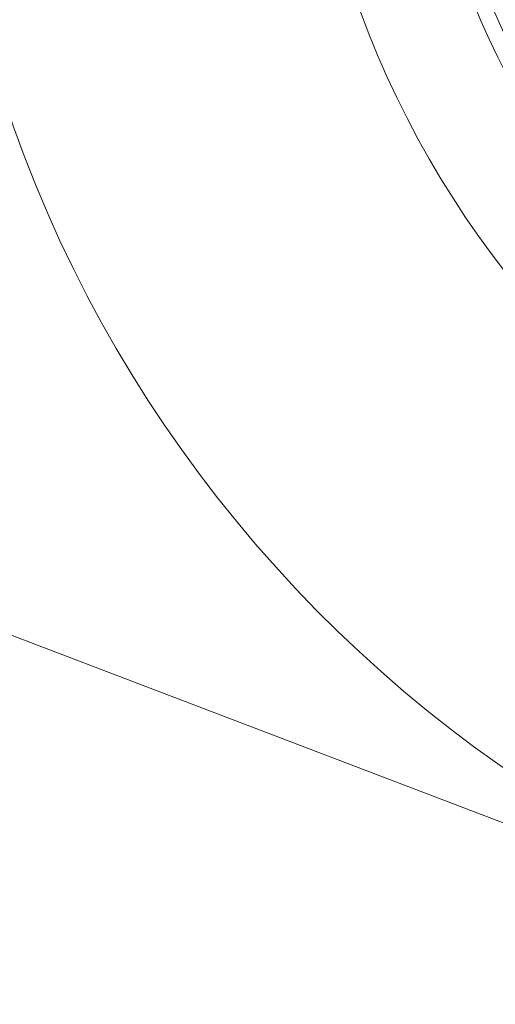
# Model space of a CAD drawing. Header units: inches. Extents: x 382808 to 408593, y -18409 to -9482.
# Tile 29 of 88: x 399248.61 to 399250.32, y -17222.3 to -17218.75. Entities that reach past the tile are written whole.
import ezdxf

# ---------------------------------------------------------------- set-up
doc = ezdxf.new("R2010")
doc.units = ezdxf.units.IN
doc.header["$LTSCALE"] = 2
doc.header["$MEASUREMENT"] = 0
doc.layers.add('!!!LOZAMET_Nr_pióra__9', color=220, linetype='CONTINUOUS', lineweight=0)

msp = doc.modelspace()

# ---------------------------------------------------------------- linework, layer by layer
at = {"layer": '!!!LOZAMET_Nr_pióra__9', "color": 7, "linetype": 'Continuous', "lineweight": 0}
msp.add_line((399251.1543, -17221.95), (399245.2621, -17219.7018), dxfattribs=at)
for radius in [3.435, 2.9873]:
    msp.add_circle((399253.0629, -17217.5457), radius, dxfattribs=at)
for radius, start, end in [(4.75, 191.4482, 168.5518), (3.045, 185.3512, 174.6488)]:
    msp.add_arc((399253.0629, -17217.5457), radius, start, end, dxfattribs=at)

doc.saveas('drawing.dxf')
